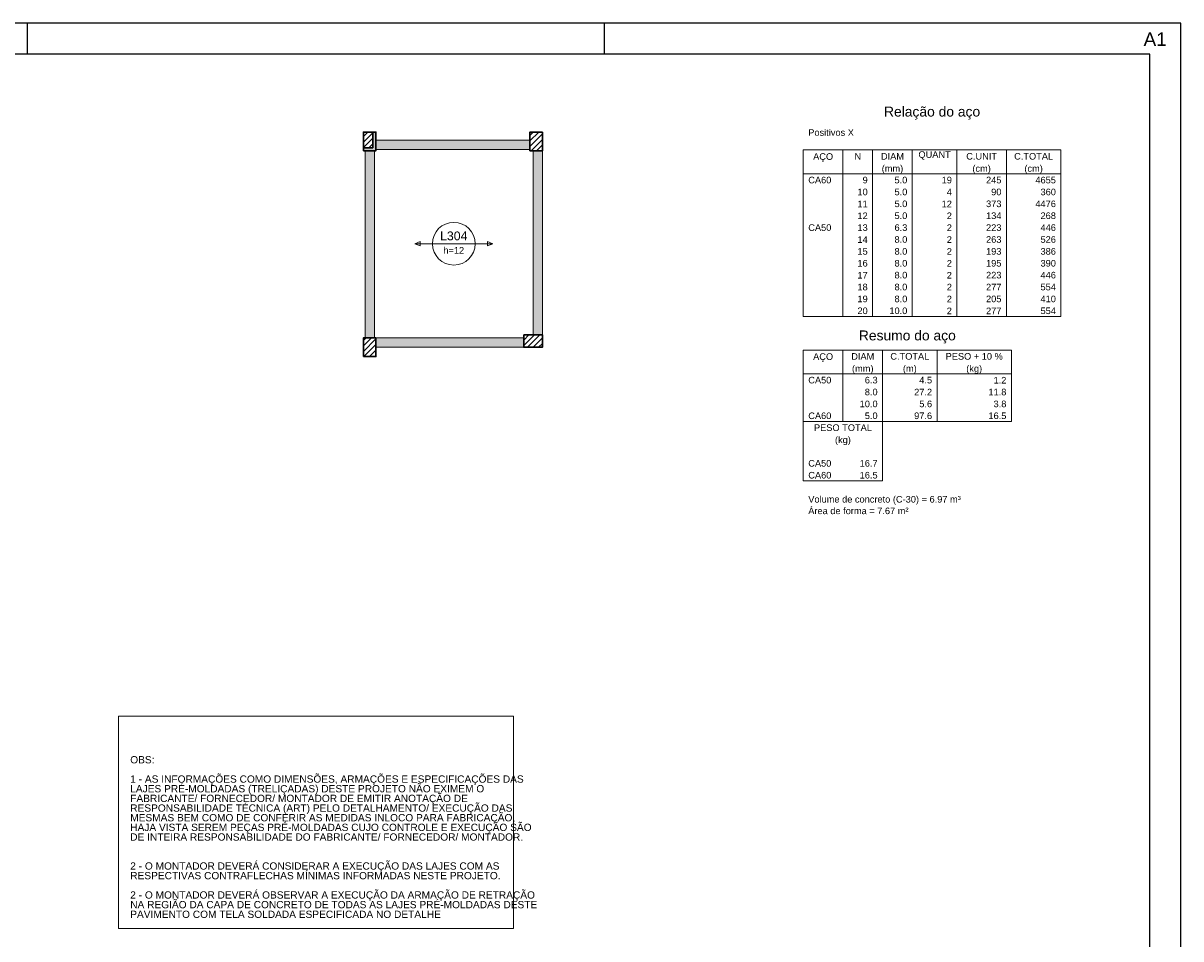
# Model space of a CAD drawing. Header units: millimetres. Extents: x 0 to 84.1, y 0 to 59.4.
# Tile 8 of 8: x 47 to 84.1, y 30 to 59.4. Entities that reach past the tile are written whole.
import ezdxf

# ---------------------------------------------------------------- set-up
doc = ezdxf.new("R2010")
doc.units = ezdxf.units.MM
doc.header["$MEASUREMENT"] = 0
doc.linetypes.add('NULL', pattern=[0])
for name, color, linetype, lineweight in [('CONTRAVENTAMENTOS', 4, 'Continuous', 9), ('DT-Hachura pilar em laje', 252, 'Continuous', 5), ('DT-Hachura viga em laje', 254, 'Continuous', 5), ('DT-Relação do aço', 9, 'Continuous', 5), ('DT-Textos', 7, 'Continuous', 5), ('DT-Título', 3, 'Continuous', 20), ('FO-Hachura pilar que morre', 106, 'Continuous', 5), ('FO-Hachura pilar que passa', 19, 'Continuous', 5), ('FO-Pilares', 4, 'Continuous', 30), ('FO-Vigas', 1, 'Continuous', 20)]:
    doc.layers.add(name, color=color, linetype=linetype, lineweight=lineweight)
doc.layers.add('SEDUC_MARF', color=1, linetype='Continuous')
doc.layers.add('SEDUC_MARGG', color=7, linetype='Continuous')
doc.styles.add('Arial', font='txt')

msp = doc.modelspace()

# ---------------------------------------------------------------- hatches: boundary and pattern name
at = {"layer": 'DT-Hachura pilar em laje', "linetype": 'Continuous'}
h = msp.add_hatch(dxfattribs=at)
h.set_pattern_fill('ANSI31', color=252, style=0)
h.paths.add_polyline_path([(63.6247, 55.9057), (63.4247, 55.9057), (63.2247, 55.9057), (63.2247, 55.6057), (63.2247, 55.3057), (63.4247, 55.3057), (63.6247, 55.3057), (63.6247, 55.6057)])
h = msp.add_hatch(dxfattribs=at)
h.set_pattern_fill('ANSI31', color=252, style=0)
h.paths.add_polyline_path([(63.0243, 49.4029), (63.0243, 49.2029), (63.0243, 49.0029), (63.3243, 49.0029), (63.6243, 49.0029), (63.6243, 49.2029), (63.6243, 49.4029), (63.3243, 49.4029)])
h = msp.add_hatch(dxfattribs=at)
h.set_pattern_fill('ANSI31', color=252, style=0)
h.paths.add_polyline_path([(57.8847, 48.7043), (58.0847, 48.7043), (58.2847, 48.7043), (58.2847, 49.0043), (58.2847, 49.3043), (58.0847, 49.3043), (57.8847, 49.3043), (57.8847, 49.0043)])
at = {"layer": 'DT-Hachura viga em laje', "linetype": 'Continuous'}
for points in [[(63.2247, 55.6455), (63.2247, 55.6455), (58.2847, 55.6455), (58.2847, 55.3455), (63.2247, 55.3455), (63.2247, 55.6455)], [(58.2347, 55.3055), (58.2347, 55.3055), (57.9347, 55.3055), (57.9347, 49.3043), (58.2347, 49.3043), (58.2347, 55.3055)], [(63.6247, 55.3055), (63.6247, 55.3055), (63.3247, 55.3055), (63.3247, 49.4029), (63.6247, 49.4029), (63.6247, 55.3055)], [(63.0243, 49.3043), (63.0243, 49.3043), (58.2847, 49.3043), (58.2847, 49.0043), (63.0243, 49.0043), (63.0243, 49.3043)]]:
    msp.add_hatch(color=254, dxfattribs=at).paths.add_polyline_path(points)
at = {"layer": 'FO-Hachura pilar que morre', "linetype": 'Continuous'}
h = msp.add_hatch(color=106, dxfattribs=at)
h.paths.add_polyline_path([(57.8847, 55.3057), (58.0847, 55.3057), (58.2847, 55.3057), (58.2847, 55.6057), (58.2847, 55.9057), (58.0847, 55.9057), (57.8847, 55.9057), (57.8847, 55.6057)])
h.paths.add_polyline_path([(57.8847, 55.4057), (58.0347, 55.4057), (58.1847, 55.4057), (58.1847, 55.6557), (58.1847, 55.9057), (58.0347, 55.9057), (57.8847, 55.9057), (57.8847, 55.6557)], flags=0)
at = {"layer": 'FO-Hachura pilar que passa', "linetype": 'Continuous'}
h = msp.add_hatch(dxfattribs=at)
h.set_pattern_fill('ANSI31', color=19, style=0)
h.paths.add_polyline_path([(57.8847, 55.4057), (58.0347, 55.4057), (58.1847, 55.4057), (58.1847, 55.6557), (58.1847, 55.9057), (58.0347, 55.9057), (57.8847, 55.9057), (57.8847, 55.6557)])

# ---------------------------------------------------------------- linework, layer by layer
at = {"layer": 'CONTRAVENTAMENTOS'}
msp.add_lwpolyline([(50.024, 37.167), (62.6926, 37.167), (62.6926, 30.3542), (50.024, 30.3542)], close=True, dxfattribs=at)
at = {"layer": 'DT-Relação do aço', "linetype": 'Continuous'}
for p, q in [((71.9917, 55.3319), (80.2519, 55.3319)), ((71.9917, 55.3319), (71.9917, 54.5694)), ((73.2625, 55.3319), (73.2625, 54.5694)), ((74.2156, 55.3319), (74.2156, 54.5694)), ((75.4864, 55.3319), (75.4864, 54.5694)), ((76.916, 55.3319), (76.916, 54.5694)), ((78.5045, 55.3319), (78.5045, 54.5694)), ((80.2519, 55.3319), (80.2519, 54.5694)), ((71.9917, 54.5694), (80.2519, 54.5694)), ((71.9917, 54.5694), (71.9917, 49.9945)), ((73.2625, 54.5694), (73.2625, 49.9945)), ((74.2156, 54.5694), (74.2156, 49.9945)), ((75.4864, 54.5694), (75.4864, 49.9945)), ((76.916, 54.5694), (76.916, 49.9945)), ((78.5045, 54.5694), (78.5045, 49.9945)), ((80.2519, 54.5694), (80.2519, 49.9945)), ((71.9917, 49.9945), (80.2519, 49.9945)), ((71.9917, 48.9143), (78.6634, 48.9143)), ((71.9917, 48.9143), (71.9917, 48.1519)), ((73.2625, 48.9143), (73.2625, 48.1519)), ((74.5333, 48.9143), (74.5333, 48.1519)), ((76.2806, 48.9143), (76.2806, 48.1519)), ((78.6634, 48.9143), (78.6634, 48.1519)), ((71.9917, 48.1519), (78.6634, 48.1519)), ((71.9917, 48.1519), (71.9917, 46.6269)), ((73.2625, 48.1519), (73.2625, 46.6269)), ((74.5333, 48.1519), (74.5333, 46.6269)), ((76.2806, 48.1519), (76.2806, 46.6269)), ((78.6634, 48.1519), (78.6634, 46.6269)), ((71.9917, 46.6269), (78.6634, 46.6269)), ((71.9917, 46.6269), (71.9917, 45.4832)), ((74.5333, 46.6269), (74.5333, 45.4832)), ((71.9917, 45.4832), (71.9917, 44.7207)), ((74.5333, 45.4832), (74.5333, 44.7207)), ((71.9917, 44.7207), (74.5333, 44.7207))]:
    msp.add_line(p, q, dxfattribs=at)
at = {"layer": 'DT-Textos'}
for p, q in [((59.6989, 52.3956), (59.5295, 52.325)), ((59.6989, 52.2544), (59.6989, 52.3956)), ((62.0299, 52.325), (61.8604, 52.3956)), ((61.8604, 52.3956), (61.8604, 52.2544)), ((59.5295, 52.325), (59.6989, 52.2544)), ((60.0943, 52.325), (61.4651, 52.325)), ((61.8604, 52.2544), (62.0299, 52.325))]:
    msp.add_line(p, q, dxfattribs=at)
for points in [[(60.0943, 52.325), (59.5295, 52.325)], [(61.4651, 52.325), (62.0299, 52.325)]]:
    msp.add_lwpolyline(points, dxfattribs=at)
msp.add_circle((60.7797, 52.325), 0.6854, dxfattribs=at)
at = {"layer": 'FO-Pilares'}
for p, q in [((58.1847, 55.4057), (58.1847, 55.9057)), ((57.8847, 55.4057), (58.1847, 55.4057))]:
    msp.add_line(p, q, dxfattribs=at)
for points in [[(57.8847, 55.3057), (58.0847, 55.3057), (58.2847, 55.3057), (58.2847, 55.6057), (58.2847, 55.9057), (58.0847, 55.9057), (57.8847, 55.9057), (57.8847, 55.6057), (57.8847, 55.3057)], [(63.6247, 55.9057), (63.4247, 55.9057), (63.2247, 55.9057), (63.2247, 55.6057), (63.2247, 55.3057), (63.4247, 55.3057), (63.6247, 55.3057), (63.6247, 55.6057), (63.6247, 55.9057)], [(63.0243, 49.4029), (63.0243, 49.2029), (63.0243, 49.0029), (63.3243, 49.0029), (63.6243, 49.0029), (63.6243, 49.2029), (63.6243, 49.4029), (63.3243, 49.4029), (63.0243, 49.4029)], [(57.8847, 48.7043), (58.0847, 48.7043), (58.2847, 48.7043), (58.2847, 49.0043), (58.2847, 49.3043), (58.0847, 49.3043), (57.8847, 49.3043), (57.8847, 49.0043), (57.8847, 48.7043)]]:
    msp.add_lwpolyline(points, close=True, dxfattribs=at)
at = {"layer": 'FO-Vigas'}
for p, q in [((58.2847, 55.6457), (63.2247, 55.6457)), ((58.2847, 55.3457), (63.2247, 55.3457)), ((57.9347, 49.3043), (57.9347, 55.3057)), ((58.2347, 49.3043), (58.2347, 55.3057)), ((63.3247, 49.4029), (63.3247, 55.3057)), ((63.6247, 49.4029), (63.6247, 55.3057)), ((58.2847, 49.3043), (63.0243, 49.3043)), ((58.2847, 49.0043), (63.0243, 49.0043))]:
    msp.add_line(p, q, dxfattribs=at)
at = {"layer": 'SEDUC_MARF'}
for p, q in [((47.1, 59.4), (47.1, 58.4)), ((65.6, 59.4), (65.6, 58.4))]:
    msp.add_line(p, q, dxfattribs=at)
msp.add_lwpolyline([(84.1, 59.4), (0, 59.4), (0, 0), (84.1, 0)], close=True, dxfattribs=at)
at = {"layer": 'SEDUC_MARGG'}
msp.add_lwpolyline([(2.5, 1), (83.1, 1), (83.1, 58.4), (2.5, 58.4)], close=True, dxfattribs=at)

# ---------------------------------------------------------------- texts
at = {"layer": 'Defpoints', "linetype": 'NULL', "insert": (82.9065, 59.1027), "char_height": 0.432, "width": 4.360829, "attachment_point": 1, "line_spacing_factor": 0.9, "style": 'Arial'}
msp.add_mtext('A1', dxfattribs=at)
at = {"layer": 'DT-Relação do aço', "color": 7, "linetype": 'NULL', "line_spacing_factor": 0.9, "style": 'Arial'}
for s, insert, char_height, width, attachment_point in [('Relação do aço', (76.1218, 56.3062), 0.3177, 6.115312, 8), ('Positivos X', (72.1505, 55.783), 0.2118, 2.868848, 7), ('AÇO', (72.6271, 54.9506), 0.2118, 1.256855, 8), ('N', (73.739, 55.0205), 0.2118, 0.418857, 8), ('DIAM', (74.851, 55.0205), 0.2118, 1.45, 8), ('QUANT', (76.2012, 55.0205), 0.2118, 2.03, 8), ('C.UNIT', (77.7103, 55.0205), 0.2118, 1.933145, 8), ('C.TOTAL', (79.3782, 55.0205), 0.2118, 2.449141, 8), ('(mm)', (74.851, 54.5694), 0.2118, 1.352578, 8), ('(cm)', (77.7103, 54.5694), 0.2118, 1.159434, 8), ('(cm)', (79.3782, 54.5694), 0.2118, 1.159434, 8), ('CA60', (72.1505, 54.258), 0.2118, 1.45085, 7), ('9', (74.0567, 54.258), 0.2118, 0.322568, 9), ('5.0', (75.3275, 54.258), 0.2118, 0.806279, 9), ('19', (76.7572, 54.258), 0.2118, 0.645137, 9), ('245', (78.3457, 54.258), 0.2118, 0.967705, 9), ('4655', (80.093, 54.258), 0.2118, 1.290273, 9), ('10', (74.0567, 53.8768), 0.2118, 0.645137, 9), ('5.0', (75.3275, 53.8768), 0.2118, 0.806279, 9), ('4', (76.7572, 53.8768), 0.2118, 0.322568, 9), ('90', (78.3457, 53.8768), 0.2118, 0.645137, 9), ('360', (80.093, 53.8768), 0.2118, 0.967705, 9), ('11', (74.0567, 53.4956), 0.2118, 0.645137, 9), ('5.0', (75.3275, 53.4956), 0.2118, 0.806279, 9), ('12', (76.7572, 53.4956), 0.2118, 0.645137, 9), ('373', (78.3457, 53.4956), 0.2118, 0.967705, 9), ('4476', (80.093, 53.4956), 0.2118, 1.290273, 9), ('12', (74.0567, 53.1143), 0.2118, 0.645137, 9), ('5.0', (75.3275, 53.1143), 0.2118, 0.806279, 9), ('2', (76.7572, 53.1143), 0.2118, 0.322568, 9), ('134', (78.3457, 53.1143), 0.2118, 0.967705, 9), ('268', (80.093, 53.1143), 0.2118, 0.967705, 9), ('CA50', (72.1505, 52.7331), 0.2118, 1.45085, 7), ('13', (74.0567, 52.7331), 0.2118, 0.645137, 9), ('6.3', (75.3275, 52.7331), 0.2118, 0.806279, 9), ('2', (76.7572, 52.7331), 0.2118, 0.322568, 9), ('223', (78.3457, 52.7331), 0.2118, 0.967705, 9), ('446', (80.093, 52.7331), 0.2118, 0.967705, 9), ('14', (74.0567, 52.3518), 0.2118, 0.645137, 9), ('8.0', (75.3275, 52.3518), 0.2118, 0.806279, 9), ('2', (76.7572, 52.3518), 0.2118, 0.322568, 9), ('263', (78.3457, 52.3518), 0.2118, 0.967705, 9), ('526', (80.093, 52.3518), 0.2118, 0.967705, 9), ('15', (74.0567, 51.9706), 0.2118, 0.645137, 9), ('8.0', (75.3275, 51.9706), 0.2118, 0.806279, 9), ('2', (76.7572, 51.9706), 0.2118, 0.322568, 9), ('193', (78.3457, 51.9706), 0.2118, 0.967705, 9), ('386', (80.093, 51.9706), 0.2118, 0.967705, 9), ('16', (74.0567, 51.5894), 0.2118, 0.645137, 9), ('8.0', (75.3275, 51.5894), 0.2118, 0.806279, 9), ('2', (76.7572, 51.5894), 0.2118, 0.322568, 9), ('195', (78.3457, 51.5894), 0.2118, 0.967705, 9), ('390', (80.093, 51.5894), 0.2118, 0.967705, 9), ('17', (74.0567, 51.2081), 0.2118, 0.645137, 9), ('8.0', (75.3275, 51.2081), 0.2118, 0.806279, 9), ('2', (76.7572, 51.2081), 0.2118, 0.322568, 9), ('223', (78.3457, 51.2081), 0.2118, 0.967705, 9), ('446', (80.093, 51.2081), 0.2118, 0.967705, 9), ('18', (74.0567, 50.8269), 0.2118, 0.645137, 9), ('8.0', (75.3275, 50.8269), 0.2118, 0.806279, 9), ('2', (76.7572, 50.8269), 0.2118, 0.322568, 9), ('277', (78.3457, 50.8269), 0.2118, 0.967705, 9), ('554', (80.093, 50.8269), 0.2118, 0.967705, 9), ('19', (74.0567, 50.4456), 0.2118, 0.645137, 9), ('8.0', (75.3275, 50.4456), 0.2118, 0.806279, 9), ('2', (76.7572, 50.4456), 0.2118, 0.322568, 9), ('205', (78.3457, 50.4456), 0.2118, 0.967705, 9), ('410', (80.093, 50.4456), 0.2118, 0.967705, 9), ('20', (74.0567, 50.0644), 0.2118, 0.645137, 9), ('10.0', (75.3275, 50.0644), 0.2118, 1.128848, 9), ('2', (76.7572, 50.0644), 0.2118, 0.322568, 9), ('277', (78.3457, 50.0644), 0.2118, 0.967705, 9), ('554', (80.093, 50.0644), 0.2118, 0.967705, 9), ('Resumo do aço', (75.3275, 49.1261), 0.3177, 6.163437, 8), ('AÇO', (72.6271, 48.5331), 0.2118, 1.256855, 8), ('DIAM', (73.8979, 48.603), 0.2118, 1.45, 8), ('C.TOTAL', (75.4069, 48.603), 0.2118, 2.449141, 8), ('PESO + 10 %', (77.472, 48.603), 0.2118, 3.594697, 8), ('(mm)', (73.8979, 48.1519), 0.2118, 1.352578, 8), ('(m)', (75.4069, 48.1519), 0.2118, 0.869434, 8), ('(kg)', (77.472, 48.1519), 0.2118, 0.998857, 8), ('CA50', (72.1505, 47.8405), 0.2118, 1.45085, 7), ('6.3', (74.3744, 47.8405), 0.2118, 0.806279, 9), ('4.5', (76.1218, 47.8405), 0.2118, 0.806279, 9), ('1.2', (78.5045, 47.8405), 0.2118, 0.806279, 9), ('8.0', (74.3744, 47.4593), 0.2118, 0.806279, 9), ('27.2', (76.1218, 47.4593), 0.2118, 1.128848, 9), ('11.8', (78.5045, 47.4593), 0.2118, 1.128848, 9), ('10.0', (74.3744, 47.078), 0.2118, 1.128848, 9), ('5.6', (76.1218, 47.078), 0.2118, 0.806279, 9), ('3.8', (78.5045, 47.078), 0.2118, 0.806279, 9), ('CA60', (72.1505, 46.6968), 0.2118, 1.45085, 7), ('5.0', (74.3744, 46.6968), 0.2118, 0.806279, 9), ('97.6', (76.1218, 46.6968), 0.2118, 1.128848, 9), ('16.5', (78.5045, 46.6968), 0.2118, 1.128848, 9), ('PESO TOTAL', (73.2625, 46.3155), 0.2118, 3.641992, 8), ('(kg)', (73.2625, 45.8644), 0.2118, 0.998857, 8), ('CA50', (72.1505, 45.1718), 0.2118, 1.45085, 7), ('16.7', (74.3744, 45.1718), 0.2118, 1.128848, 9), ('CA60', (72.1505, 44.7906), 0.2118, 1.45085, 7), ('16.5', (74.3744, 44.7906), 0.2118, 1.128848, 9), ('Volume de concreto (C-30) = 6.97 m³', (72.1505, 43.9582), 0.2118, 9.590391, 7), ('Área de forma = 7.67 m²', (72.1505, 43.6469), 0.2118, 6.302402, 7)]:
    msp.add_mtext(s, dxfattribs=dict(at, insert=insert, char_height=char_height, width=width, attachment_point=attachment_point))
at = {"layer": 'DT-Textos', "linetype": 'NULL', "attachment_point": 8, "line_spacing_factor": 0.798, "style": 'Arial'}
for s, insert, char_height, width in [('L304', (60.7797, 52.4307), 0.2824, 1.735195), ('h=12', (60.7797, 52.0074), 0.2118, 1.306416)]:
    msp.add_mtext(s, dxfattribs=dict(at, insert=insert, char_height=char_height, width=width))
at = {"layer": 'DT-Título', "linetype": 'NULL', "insert": (50.4033, 30.6952), "char_height": 0.2329418, "width": 13.090478, "attachment_point": 7, "line_spacing_factor": 0.798, "style": 'Arial'}
msp.add_mtext('OBS:\\P\\P1 - AS INFORMAÇÕES COMO DIMENSÕES, ARMAÇÕES E ESPECIFICAÇÕES DAS LAJES PRÉ-MOLDADAS (TRELIÇADAS) DESTE PROJETO NÃO EXIMEM O FABRICANTE/ FORNECEDOR/ MONTADOR DE EMITIR ANOTAÇÃO DE RESPONSABILIDADE TÉCNICA (ART) PELO DETALHAMENTO/ EXECUÇÃO DAS MESMAS BEM COMO DE CONFERIR AS MEDIDAS INLOCO PARA FABRICAÇÃO, HAJA VISTA SEREM PEÇAS PRÉ-MOLDADAS CUJO CONTROLE E EXECUÇÃO SÃO DE INTEIRA RESPONSABILIDADE DO FABRICANTE/ FORNECEDOR/ MONTADOR.\\P\\P\\P2 - O MONTADOR DEVERÁ CONSIDERAR A EXECUÇÃO DAS LAJES COM AS RESPECTIVAS CONTRAFLECHAS MÍNIMAS INFORMADAS NESTE PROJETO. \\P\\P2 - O MONTADOR DEVERÁ OBSERVAR A EXECUÇÃO DA ARMAÇÃO DE RETRAÇÃO NA REGIÃO DA CAPA DE CONCRETO DE TODAS AS LAJES PRÉ-MOLDADAS DESTE PAVIMENTO COM TELA SOLDADA ESPECIFICADA NO DETALHE', dxfattribs=at)

doc.saveas('drawing.dxf')
